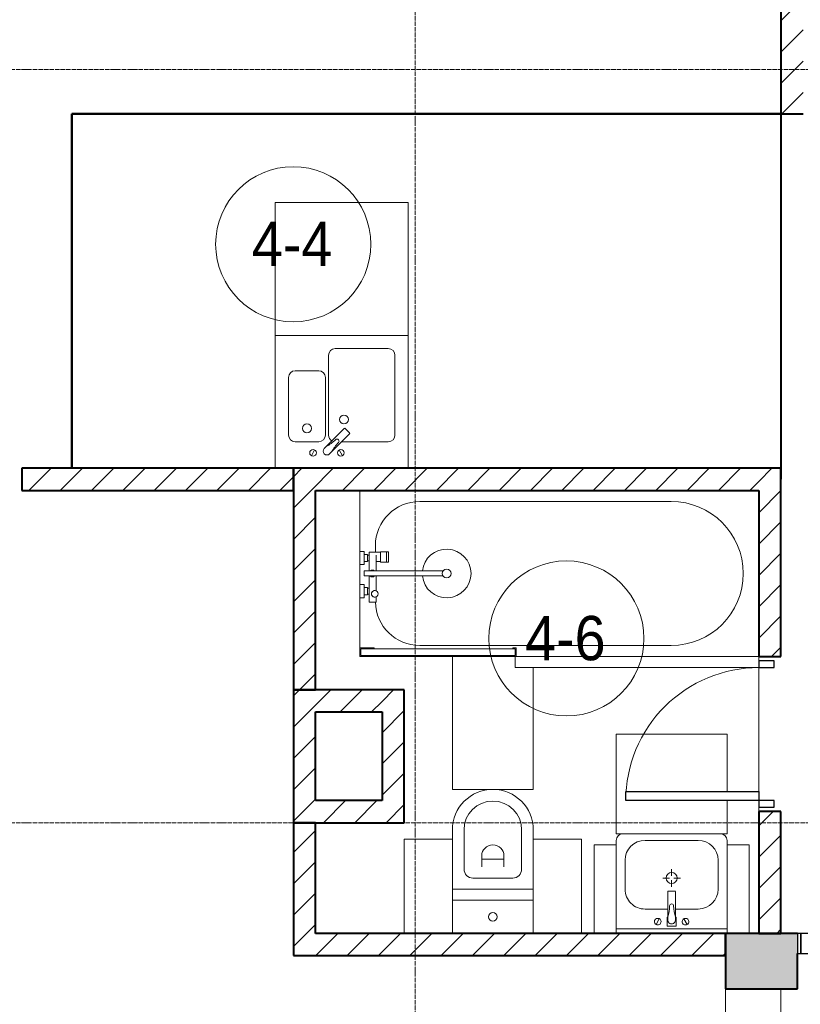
# Model space of a CAD drawing. Header units: millimetres. Extents: x 5617 to 101473, y 7718 to 212653.
# Tile 16 of 66: x 30445 to 33968, y 25480 to 29925. Entities that reach past the tile are written whole.
import ezdxf

# ---------------------------------------------------------------- set-up
doc = ezdxf.new("R2010")
doc.units = ezdxf.units.MM
doc.linetypes.add('ADSK_Линия сетки', pattern=[25, 20, -2.5, 0, -2.5])
doc.linetypes.add('Линия сетки', pattern=[25, 20, -2.5, 0, -2.5])
for name, color, linetype, lineweight in [('Двери', 7, 'Continuous', 18), ('Каркас_Импост', 7, 'Continuous', 30), ('Марки помещений', 7, 'Continuous', 20), ('Мебель', 7, 'Continuous', 18), ('Монтажный зазор', 7, 'Continuous', 30), ('Оси', 7, 'Continuous', 9), ('Панель', 7, 'Continuous', 30), ('Перекрытия', 7, 'Continuous', 18), ('Сантехнические приборы', 7, 'Continuous', 18), ('Стены разрез', 7, 'Continuous', 40), ('Стены штриховка', 7, 'Continuous', 40)]:
    doc.layers.add(name, color=color, linetype=linetype, lineweight=lineweight)
doc.styles.add('Arial_3', font='arial.ttf', dxfattribs={"width": 0.9, "height": 200})
pattern_1 = [(45, (0, 0), (-70.71068, 70.71068), [])]

# ---------------------------------------------------------------- blocks, each defined once
blk = doc.blocks.new('MR_Мойка - Кухонная мойка-2638761-МКСС_К4_L19_64_800_')
at = {"layer": 'Сантехнические приборы', "color": 253, "true_color": 0xaaaaaa}
for p, q in [((-300, -50), (-300, 550)), ((-300, 550), (300, 550)), ((-300, -50), (-300, 550)), ((300, 550), (300, -50)), ((-30, 490), (210, 490)), ((-60, 100), (-60, 460)), ((240, 460), (240, 100)), ((-240, 100), (-240, 360)), ((-210, 390), (-104, 390)), ((-74, 360), (-74, 100)), ((-69.8, 48.2), (11.4, 129.4)), ((35.5, 105.4), (-45.7, 24.2)), ((15.7, 129.4), (35.5, 109.6)), ((-104, 70), (-210, 70)), ((-79, 39), (-69.8, 48.2)), ((210, 70), (0.1, 70)), ((-136.7, 6.7), (-122.6, 33.3)), ((-45.7, 24.2), (-55, 14.9)), ((2.7, 6.7), (-11.4, 33.3))]:
    blk.add_line(p, q, dxfattribs=at)
for centre, radius, start, end in [((-30, 460), 30, 90, 180), ((210, 460), 30, 0, 90), ((-210, 360), 30, 90, 180), ((-104, 360), 30, 0, 90), ((10, 170), 20, 0, 180), ((-157, 130), 20, 0, 180), ((10, 170), 20, 180, 0), ((-210, 100), 30, 180, 270), ((-157, 130), 20, 180, 0), ((-104, 100), 30, 270, 0), ((-30, 100), 30, 180, 241.4489), ((13.5, 127.3), 3, 45, 135), ((13.5, 127.3), 3, 45, 135), ((33.3, 107.5), 3, 315, 45), ((33.3, 107.5), 3, 315, 45), ((210, 100), 30, 270, 0), ((-171.5, 230.2), 208.5, 299.1823, 313.4054), ((136.3, -77.5), 208.5, 136.5946, 150.8177), ((-21.7, 72.3), 9.19, 315, 135), ((-129.7, 20), 15, 0, 180), ((-129.7, 20), 15, 180, 0), ((-67, 26.9), 17, 135, 315), ((-4.3, 20), 15, 0, 180), ((-4.3, 20), 15, 180, 0)]:
    blk.add_arc(centre, radius, start, end, dxfattribs=at)
blk = doc.blocks.new('MR_Зона обслуживания - MR_Зона обслуживания-2638763-МКСС_К4_L19_64_800_')
at = {"layer": 'Мебель', "lineweight": 9}
for p, q in [((300, 600), (-300, 600)), ((-300, 600), (-300, 0)), ((300, 0), (300, 600)), ((-300, 0), (300, 0))]:
    blk.add_line(p, q, dxfattribs=at)
blk = doc.blocks.new('MR_Ванна - Санузел с ванной_1800x750-2638764-МКСС_К4_L19_64_800_')
at = {"layer": 'Сантехнические приборы', "color": 253, "true_color": 0xaaaaaa}
for p, q in [((210, 750.1), (195, 750.1)), ((195, 750.1), (195, 710)), ((200, 715), (200, 745.1)), ((200, 745.1), (210, 745.1)), ((200, 745.1), (200, 715)), ((895, 745.1), (200, 745.1)), ((210, 715), (200, 715)), ((200, 715), (895, 715)), ((210, 745.1), (210, 750.1)), ((210, 710), (210, 715)), ((482.5, 750), (885, 750)), ((895, 715), (835, 715)), ((835, 715), (835, 710)), ((900, 750), (885, 750)), ((885, 750), (885, 745.1)), ((885, 745.1), (895, 745.1)), ((895, 745.1), (895, 715)), ((895, 715), (895, 745.1)), ((900, 710), (900, 750)), ((630, 700), (-505, 700)), ((195, 710), (210, 710)), ((835, 710), (900, 710)), ((900, 710), (900, 484.8)), ((826.3, 504.1), (858, 504.1)), ((826.3, 480.7), (826.3, 504.1)), ((858, 504.1), (858, 386.3)), ((826.3, 386.3), (826.3, 453.7)), ((858, 468.3), (866, 468.3)), ((858, 441.4), (858, 468.3)), ((866, 471), (880, 471)), ((866, 439), (866, 471)), ((866, 468.3), (866, 441.4)), ((880, 484.8), (900, 484.8)), ((880, 425), (880, 484.8)), ((880, 471), (880, 439)), ((900, 484.8), (900, 425)), ((866, 441.4), (858, 441.4)), ((880, 439), (866, 439)), ((900, 425), (880, 425)), ((900, 425), (900, 335)), ((524.9, 386.3), (880, 386.3)), ((880, 363.7), (524.9, 363.7)), ((826.3, 291.7), (826.3, 363.7)), ((858, 363.7), (858, 291.7)), ((880, 386.3), (880, 363.7)), ((770.9, 276.9), (770.9, 323.9)), ((770.9, 323.9), (780, 323.9)), ((780, 276.9), (780, 323.9)), ((780, 323.9), (807.5, 323.9)), ((780, 323.9), (780, 276.9)), ((807.5, 323.9), (807.5, 276.9)), ((807.5, 278.8), (807.5, 321.6)), ((807.5, 321.6), (826.3, 321.6)), ((858, 291.7), (858, 318.6)), ((858, 318.6), (866, 318.6)), ((866, 289), (866, 321)), ((866, 321), (880, 321)), ((866, 318.6), (866, 291.7)), ((880, 275.2), (880, 335)), ((880, 335), (900, 335)), ((880, 321), (880, 289)), ((900, 335), (900, 275.2)), ((780, 276.9), (770.9, 276.9)), ((807.5, 276.9), (780, 276.9)), ((858, 278.8), (807.5, 278.8)), ((830, 250), (830, 278.8)), ((858, 291.7), (858, 278.8)), ((866, 291.7), (858, 291.7)), ((880, 289), (866, 289)), ((900, 275.2), (880, 275.2)), ((900, 275.2), (900, 0)), ((-505, 50), (630, 50))]:
    blk.add_line(p, q, dxfattribs=at)
for centre, radius, start, end in [((-505, 375), 325, 90, 270), ((630, 500), 200, 1.1857, 90), ((508.5, 375), 110, 5.916, 354.084), ((832.8, 467.2), 15, 90, 270), ((832.8, 467.2), 15, 244.0483, 115.9517), ((832.8, 467.2), 15, 270, 90), ((508.5, 375), 20, 90, 270), ((508.5, 375), 20, 270, 90), ((508.5, 375), 20, 325.4667, 34.5333), ((843.9, 375), 15.5, 47.0093, 132.9907), ((843.9, 375), 15.5, 227.0093, 312.9907), ((630, 250), 200, 270, 360)]:
    blk.add_arc(centre, radius, start, end, dxfattribs=at)
blk = doc.blocks.new('MR_Зона обслуживания - MR_Зона обслуживания-2638739-МКСС_К4_L19_64_800_')
at = {"layer": 'Мебель', "lineweight": 9}
for p, q in [((550, 50), (-550, 50)), ((550, 0.1), (550, 50)), ((-550, 20), (-550, 0)), ((-550, 0), (545.1, 0))]:
    blk.add_line(p, q, dxfattribs=at)
blk = doc.blocks.new('MR_Унитаз напольный - Санузел с ванной-2515844-МКСС_К4_L19_64_800_')
at = {"layer": 'Сантехнические приборы', "color": 253, "true_color": 0xaaaaaa}
for p, q in [((-182.5, 200), (-182.5, 50)), ((182.5, 50), (182.5, 200)), ((-182.5, 50), (182.5, 50)), ((182.5, 50), (-182.5, 50)), ((-182.5, 50), (-182.5, 0)), ((182.5, 0), (182.5, 50)), ((-182.5, 0), (182.5, 0)), ((182.5, 0), (-182.5, 0)), ((-182.5, 0), (-182.5, -267.5)), ((182.5, -267.5), (182.5, 0)), ((-90, -50), (90, -50)), ((-130, -267.5), (-130, -90)), ((-50, -150), (-50, -100)), ((50, -100), (50, -150)), ((130, -90), (130, -267.5)), ((-50, -135), (50, -135))]:
    blk.add_line(p, q, dxfattribs=at)
for centre, radius, start, end in [((0, 125), 20, 0, 180), ((0, 125), 20, 180, 0), ((-90, -90), 40, 90, 180), ((90, -90), 40, 360, 90), ((0, -150), 50, 180, 0), ((0, -267.5), 182.5, 180, 360), ((0, -267.5), 130, 180, 0)]:
    blk.add_arc(centre, radius, start, end, dxfattribs=at)
blk = doc.blocks.new('MR_Зона обслуживания - MR_Зона обслуживания-2638726-МКСС_К4_L19_64_800_')
at = {"layer": 'Мебель', "lineweight": 9}
for p, q in [((182.5, 0), (-182.5, 0)), ((-182.5, 0), (-182.5, -550)), ((182.5, -600), (182.5, 0)), ((-90, -600), (182.5, -600))]:
    blk.add_line(p, q, dxfattribs=at)
blk = doc.blocks.new('MR_Зона обслуживания - MR_Зона обслуживания-2638729-МКСС_К4_L19_64_800_')
at = {"layer": 'Мебель', "lineweight": 9}
for p, q in [((108.75, -425), (108.75, 0)), ((-108.75, -425), (108.75, -425))]:
    blk.add_line(p, q, dxfattribs=at)
blk = doc.blocks.new('MR_Зона обслуживания - MR_Зона обслуживания-V1-МКСС_К4_L19_64_800_')
at = {"layer": 'Мебель', "lineweight": 9}
for p, q in [((-108.75, 0), (-108.75, -425)), ((-108.75, -425), (108.75, -425))]:
    blk.add_line(p, q, dxfattribs=at)
blk = doc.blocks.new('A_DOR_Door - Вн_3_Одинарная_700x2100-3051621-МКСС_К4_L19_64_800_')
at = {"layer": 'Двери', "color": 253, "lineweight": 30, "true_color": 0xaaaaaa}
for p, q in [((-300, 50), (-300, 650)), ((-300, 650), (-260, 650)), ((-300, 50), (-300, 650)), ((-260, 650), (-260, 50)), ((-330, 50), (-330, -20)), ((-300, 50), (-330, 50)), ((-260, 50), (-300, 50)), ((-300, -20), (-300, 50)), ((330, 50), (300, 50)), ((300, 50), (300, -20)), ((330, -20), (330, 50)), ((-330, -20), (-300, -20)), ((300, -20), (330, -20))]:
    blk.add_line(p, q, dxfattribs=at)
at = {"layer": 'Двери', "color": 254, "lineweight": 9, "true_color": 0xd4d4d4}
blk.add_arc((-300, 50), 600, 360, 90, dxfattribs=at)
blk = doc.blocks.new('MR_Тумба-Умывальник с зеркалом - Тумба-умывальник_500-V32-МКСС_К4_L19_64_800_')
at = {"layer": 'Сантехнические приборы', "color": 253, "true_color": 0xaaaaaa}
for p, q in [((-250, -20), (250, -20)), ((-69.7, -39.8), (-55.6, -66.3)), ((20, -33.1), (-20, -33.1)), ((-20, -33.1), (-20, -73.1)), ((20, -73.1), (20, -33.1)), ((69.7, -39.8), (55.6, -66.3)), ((-20, -73.1), (-17, -73.1)), ((-17, -60), (-17, -73.1)), ((-17, -73.1), (-17, -187.9)), ((17, -73.1), (17, -60)), ((17, -187.9), (17, -73.1)), ((17, -73.1), (20, -73.1)), ((-17, -110), (-120, -110)), ((120, -110), (17, -110)), ((-210, -200), (-210, -330)), ((-14, -190.9), (14, -190.9)), ((0, -210), (0, -240)), ((210, -330), (210, -200)), ((-10, -250), (-40, -250)), ((0, -290), (0, -260)), ((40, -250), (10, -250)), ((-250, -400), (-250, -420)), ((250, -420), (250, -400)), ((-120, -420), (120, -420))]:
    blk.add_line(p, q, dxfattribs=at)
for centre, radius, start, end in [((-62.7, -53.1), 15, 360, 180), ((0, -60), 17, 360, 180), ((62.7, -53.1), 15, 360, 180), ((-62.7, -53.1), 15, 180, 360), ((-217.6, -129.9), 208.5, 1.5946, 15.8177), ((217.6, -129.9), 208.5, 164.1823, 178.4054), ((62.7, -53.1), 15, 180, 360), ((-120, -200), 90, 90, 180), ((0, -124.1), 9.19, 180, 360), ((120, -200), 90, 360, 90), ((-14, -187.9), 3, 180, 270), ((-14, -187.9), 3, 195, 255), ((14, -187.9), 3, 270, 0), ((14, -187.9), 3, 285, 345), ((0, -250), 25, 0, 180), ((0, -250), 25, 180, 0), ((-120, -330), 90, 180, 270), ((120, -330), 90, 270, 360), ((-220, -420), 30, 180, 270), ((220, -420), 30, 270, 360)]:
    blk.add_arc(centre, radius, start, end, dxfattribs=at)
blk = doc.blocks.new('MR_Зона обслуживания - MR_Зона обслуживания-V33-МКСС_К4_L19_64_800_')
at = {"layer": 'Мебель', "lineweight": 9}
for p, q in [((250, 0), (-250, 0)), ((-250, 0), (-250, -150)), ((250, -450), (250, 0)), ((-250, -190), (-250, -450)), ((-250, -450), (250, -450))]:
    blk.add_line(p, q, dxfattribs=at)
blk = doc.blocks.new('MR_Зона обслуживания - MR_Зона обслуживания-V14-МКСС_К4_L19_64_800_')
at = {"layer": 'Мебель', "lineweight": 9}
for p, q in [((-50, 0), (-50, -400)), ((50, -400), (50, 0)), ((-50, -400), (50, -400))]:
    blk.add_line(p, q, dxfattribs=at)
blk = doc.blocks.new('101_Дверь_Однопольная - _НЧ_Мет_900х2100_Квартира_Л-3834959-МКСС_К4_L19_64_800_')
at = {"layer": 'Каркас_Импост', "color": 253, "true_color": 0xaaaaaa}
for p, q in [((-475, 125), (-535, 125)), ((-535, 125), (-535, 35)), ((-475, 85), (-475, 125)), ((535, 125), (475, 125)), ((475, 125), (475, 85)), ((535, 35), (535, 125)), ((-465, 85), (-475, 85)), ((-465, 35), (-465, 85)), ((475, 85), (465, 85)), ((465, 85), (465, 35)), ((-535, 35), (-465, 35)), ((465, 35), (535, 35))]:
    blk.add_line(p, q, dxfattribs=at)
at = {"layer": 'Монтажный зазор', "color": 253, "true_color": 0xaaaaaa}
for p, q in [((-535, 125), (-550, 125)), ((-550, 125), (-550, 35)), ((-535, 35), (-535, 125)), ((550, 125), (535, 125)), ((535, 125), (535, 35)), ((550, 35), (550, 125)), ((-550, 35), (-535, 35)), ((535, 35), (550, 35))]:
    blk.add_line(p, q, dxfattribs=at)
at = {"layer": 'Панель', "color": 253, "true_color": 0xaaaaaa}
for p, q in [((475, 1075), (435, 1075)), ((435, 1075), (435, 125)), ((475, 125), (475, 1075)), ((435, 125), (475, 125))]:
    blk.add_line(p, q, dxfattribs=at)
blk.add_arc((475, 125), 950, 90, 180, dxfattribs=at)
blk = doc.blocks.new('135_SLK_K4_AR_rvt-1-МКСС_К4_L19_64_800_')
at = {"layer": 'Стены разрез', "lineweight": 9, "true_color": 0xaaaaaa}
h = blk.add_hatch(dxfattribs=at)
h.set_pattern_fill('FP_3', color=253, style=0, pattern_type=2)
h.set_pattern_definition(pattern_1)
h.paths.add_polyline_path([(109700, 29500), (109700, 32900), (109600, 32900), (109600, 29500)])
h = blk.add_hatch(dxfattribs=at)
h.set_pattern_fill('FP_3', color=253, style=0, pattern_type=2)
h.set_pattern_definition(pattern_1)
h.paths.add_polyline_path([(107400, 27800), (107400, 27900), (106175, 27900), (106175, 27800), (107139.7, 27800)])
h.paths.add_polyline_path([(105050, 27800), (105275, 27800), (105275, 27900), (105050, 27900)])
h = blk.add_hatch(dxfattribs=at)
h.set_pattern_fill('FP_3', color=253, style=0, pattern_type=2)
h.set_pattern_definition(pattern_1)
h.paths.add_polyline_path([(109500, 27800), (109500, 27900), (107400, 27900), (107400, 27800), (109287.7, 27800)])
h = blk.add_hatch(dxfattribs=at)
h.set_pattern_fill('FP_3', color=253, style=0, pattern_type=2)
h.set_pattern_definition(pattern_1)
h.paths.add_polyline_path([(109500, 25800), (109600, 25800), (109600, 26350), (109500, 26350), (109500, 25945)])
h.paths.add_polyline_path([(109600, 27050), (109600, 27900), (109500, 27900), (109500, 27050)])
h = blk.add_hatch(dxfattribs=at)
h.set_pattern_fill('FP_3', color=253, style=0, pattern_type=2)
h.set_pattern_definition(pattern_1)
h.paths.add_polyline_path([(107400, 26900), (107500, 26900), (107500, 27800), (107400, 27800), (107400, 27140.9)])
h = blk.add_hatch(dxfattribs=at)
h.set_pattern_fill('FP_3', color=253, style=0, pattern_type=2)
h.set_pattern_definition(pattern_1)
h.paths.add_polyline_path([(107400, 26300), (107500, 26300), (107500, 26900), (107400, 26900), (107400, 26543)])
h = blk.add_hatch(dxfattribs=at)
h.set_pattern_fill('FP_3', color=253, style=0, pattern_type=2)
h.set_pattern_definition(pattern_1)
h.paths.add_polyline_path([(107500, 26800), (107800, 26800), (107800, 26900), (107500, 26900)])
h = blk.add_hatch(dxfattribs=at)
h.set_pattern_fill('FP_3', color=253, style=0, pattern_type=2)
h.set_pattern_definition(pattern_1)
h.paths.add_polyline_path([(107800, 26300), (107900, 26300), (107900, 26900), (107800, 26900), (107800, 26400)])
h = blk.add_hatch(dxfattribs=at)
h.set_pattern_fill('FP_3', color=253, style=0, pattern_type=2)
h.set_pattern_definition(pattern_1)
h.paths.add_polyline_path([(107500, 26300), (107800, 26300), (107800, 26400), (107500, 26400)])
h = blk.add_hatch(dxfattribs=at)
h.set_pattern_fill('FP_3', color=253, style=0, pattern_type=2)
h.set_pattern_definition(pattern_1)
h.paths.add_polyline_path([(107500, 25800), (107500, 26300), (107400, 26300), (107400, 25800)])
h = blk.add_hatch(dxfattribs=at)
h.set_pattern_fill('FP_3', color=253, style=0, pattern_type=2)
h.set_pattern_definition(pattern_1)
h.paths.add_polyline_path([(107400, 25700), (109349.8, 25700), (109349.8, 25800), (107400, 25800)])
at = {"layer": 'Стены разрез', "lineweight": 18, "true_color": 0xcbcbcb}
h = blk.add_hatch(color=9, dxfattribs=at)
h.paths.add_polyline_path([(110999.8, 25550), (110999.8, 25800), (110774.8, 25800), (110774.8, 25550)])
h.paths.add_polyline_path([(109349.8, 25550), (109674.8, 25550), (109674.8, 25800), (109349.8, 25800), (109349.8, 25710)])
at = {"layer": 'Перекрытия', "color": 253, "true_color": 0xaaaaaa}
for p, q in [((109500, 27000), (109500, 26440)), ((109500, 26440), (109500, 27000)), ((109500, 26370), (109500, 26350)), ((109500, 26350), (109500, 26370)), ((109350, 23950), (109350, 25550)), ((109599.8, 25550), (109599.8, 23950))]:
    blk.add_line(p, q, dxfattribs=at)
at = {"layer": 'Стены разрез', "color": 253, "true_color": 0xaaaaaa}
for p, q in [((109600, 32900), (109600, 29500.4)), ((109600, 29500.4), (106399.6, 29500.4)), ((106399.6, 29500.4), (106399.6, 29499.6)), ((106399.6, 29499.6), (106399.6, 27900)), ((106400.4, 29499.6), (109599.6, 29499.6)), ((106400.4, 27900), (106400.4, 29499.6)), ((109599.6, 29499.6), (109599.6, 27850)), ((109600, 29500), (109700, 29500)), ((109600, 29499.6), (109600, 29500)), ((109600.4, 29499.6), (109600, 29499.6)), ((109600.4, 27850), (109600.4, 29499.6)), ((106399.6, 27900), (106175, 27900)), ((106175, 27900), (106175, 27800)), ((107400, 27900), (106400.4, 27900)), ((107400, 27800), (107400, 27900)), ((109500, 27900), (107400, 27900)), ((107400, 27900), (107400, 27800)), ((109600, 27900), (109500, 27900)), ((109600, 27050), (109600, 27900)), ((109599.6, 27850), (109600.4, 27850)), ((106175, 27800), (107400, 27800)), ((107400, 27800), (107400, 26900)), ((107500, 26900), (107500, 27800)), ((107500, 27800), (109500, 27800)), ((109500, 27800), (109500, 27050)), ((109500, 27050), (109600, 27050)), ((107400, 26900), (107500, 26900)), ((107400, 26900), (107400, 26300)), ((107500, 26900), (107400, 26900)), ((107800, 26900), (107500, 26900)), ((107900, 26900), (107800, 26900)), ((107900, 26300), (107900, 26900)), ((107500, 26800), (107800, 26800)), ((107500, 26400), (107500, 26800)), ((107800, 26800), (107800, 26400)), ((107800, 26400), (107500, 26400)), ((109500, 26350), (109500, 25800)), ((109600, 26350), (109500, 26350)), ((109600, 25800), (109600, 26350)), ((107400, 26300), (107400, 25800)), ((107500, 26300), (107400, 26300)), ((107400, 26300), (107500, 26300)), ((107500, 26300), (107800, 26300)), ((107500, 25800), (107500, 26300)), ((107800, 26300), (107900, 26300)), ((107400, 25800), (107400, 25700)), ((109349.8, 25800), (107500, 25800)), ((109674.8, 25800), (109349.8, 25800)), ((109349.8, 25800), (109349.8, 25550)), ((109349.8, 25700), (109349.8, 25800)), ((109500, 25800), (109600, 25800)), ((107400, 25700), (109349.8, 25700)), ((109674.8, 25550), (109674.8, 25710)), ((109349.8, 25550), (109674.8, 25550))]:
    blk.add_line(p, q, dxfattribs=at)
at = {"layer": 'Стены штриховка', "color": 253, "true_color": 0xaaaaaa}
for p, q in [((109600, 29500), (109600, 29500.4)), ((106399.6, 27900), (106400.4, 27900))]:
    blk.add_line(p, q, dxfattribs=at)
at = {"layer": 'Двери', "color": 253, "lineweight": 18, "true_color": 0xaaaaaa, "rotation": 90}
blk.add_blockref('A_DOR_Door - Вн_3_Одинарная_700x2100-3051621-МКСС_К4_L19_64_800_', (109550, 26700), dxfattribs=at)
at = {"layer": 'Двери', "color": 253, "lineweight": 18, "true_color": 0xaaaaaa}
blk.add_blockref('101_Дверь_Однопольная - _НЧ_Мет_900х2100_Квартира_Л-3834959-МКСС_К4_L19_64_800_', (110224.8, 25675), dxfattribs=at)
at = {"layer": 'Мебель', "color": 253, "lineweight": 18, "true_color": 0xaaaaaa}
blk.add_blockref('MR_Зона обслуживания - MR_Зона обслуживания-2638763-МКСС_К4_L19_64_800_', (107618.3, 28500), dxfattribs=at)
at = {"layer": 'Мебель', "color": 253, "lineweight": 18, "true_color": 0xaaaaaa, "rotation": 180}
for name, p in [('MR_Зона обслуживания - MR_Зона обслуживания-2638726-МКСС_К4_L19_64_800_', (108300, 26450)), ('MR_Зона обслуживания - MR_Зона обслуживания-2638739-МКСС_К4_L19_64_800_', (108950, 27050)), ('MR_Зона обслуживания - MR_Зона обслуживания-V33-МКСС_К4_L19_64_800_', (109106.7, 26250)), ('MR_Зона обслуживания - MR_Зона обслуживания-2638729-МКСС_К4_L19_64_800_', (108008.8, 25800)), ('MR_Зона обслуживания - MR_Зона обслуживания-V1-МКСС_К4_L19_64_800_', (108591.3, 25800)), ('MR_Зона обслуживания - MR_Зона обслуживания-V14-МКСС_К4_L19_64_800_', (108806.7, 25800)), ('MR_Зона обслуживания - MR_Зона обслуживания-V14-МКСС_К4_L19_64_800_', (109406.7, 25800))]:
    blk.add_blockref(name, p, dxfattribs=at)
at = {"layer": 'Сантехнические приборы', "color": 253, "lineweight": 18, "true_color": 0xaaaaaa}
blk.add_blockref('MR_Мойка - Кухонная мойка-2638761-МКСС_К4_L19_64_800_', (107618.3, 27950), dxfattribs=at)
at = {"layer": 'Сантехнические приборы', "color": 253, "lineweight": 18, "true_color": 0xaaaaaa, "rotation": 180}
for name, p in [('MR_Ванна - Санузел с ванной_1800x750-2638764-МКСС_К4_L19_64_800_', (108600, 27800)), ('MR_Унитаз напольный - Санузел с ванной-2515844-МКСС_К4_L19_64_800_', (108300, 26000)), ('MR_Тумба-Умывальник с зеркалом - Тумба-умывальник_500-V32-МКСС_К4_L19_64_800_', (109106.7, 25800))]:
    blk.add_blockref(name, p, dxfattribs=at)
blk = doc.blocks.new('050_Марка_Помещение - Номер-620969-МКСС_К4_L19_64_800_')
at = {"layer": 'Марки помещений'}
blk.add_circle((0, 0), 3.5, dxfattribs=at)

msp = doc.modelspace()

# ---------------------------------------------------------------- linework, layer by layer
at = {"layer": 'Оси', "linetype": 'Линия сетки'}
msp.add_line((32230.3, 12025.7), (32230.3, 33220), dxfattribs=at)
at = {"layer": 'Оси', "linetype": 'ADSK_Линия сетки'}
for p, q in [((61271.8, 29700), (24565.1, 29700)), ((61271.8, 26300), (24565.1, 26300))]:
    msp.add_line(p, q, dxfattribs=at)

# ---------------------------------------------------------------- block references
at = {"lineweight": 5}
msp.add_blockref('135_SLK_K4_AR_rvt-1-МКСС_К4_L19_64_800_', (-75719.7, 0), dxfattribs=at)
at = {"layer": 'Марки помещений', "xscale": 99.99999999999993, "yscale": 99.99999999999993, "zscale": 99.99999999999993}
for p in [(31679.5, 28911.1), (32912.2, 27131.6)]:
    msp.add_blockref('050_Марка_Помещение - Номер-620969-МКСС_К4_L19_64_800_', p, dxfattribs=at)

# ---------------------------------------------------------------- texts
at = {"layer": 'Марки помещений', "lineweight": 9, "char_height": 200, "width": 447.342, "attachment_point": 1, "style": 'Arial_3'}
for s, insert in [('4-4', (31492.9, 29012.8)), ('4-6', (32725.7, 27233.3))]:
    msp.add_mtext(s, dxfattribs=dict(at, insert=insert))

doc.saveas('drawing.dxf')
